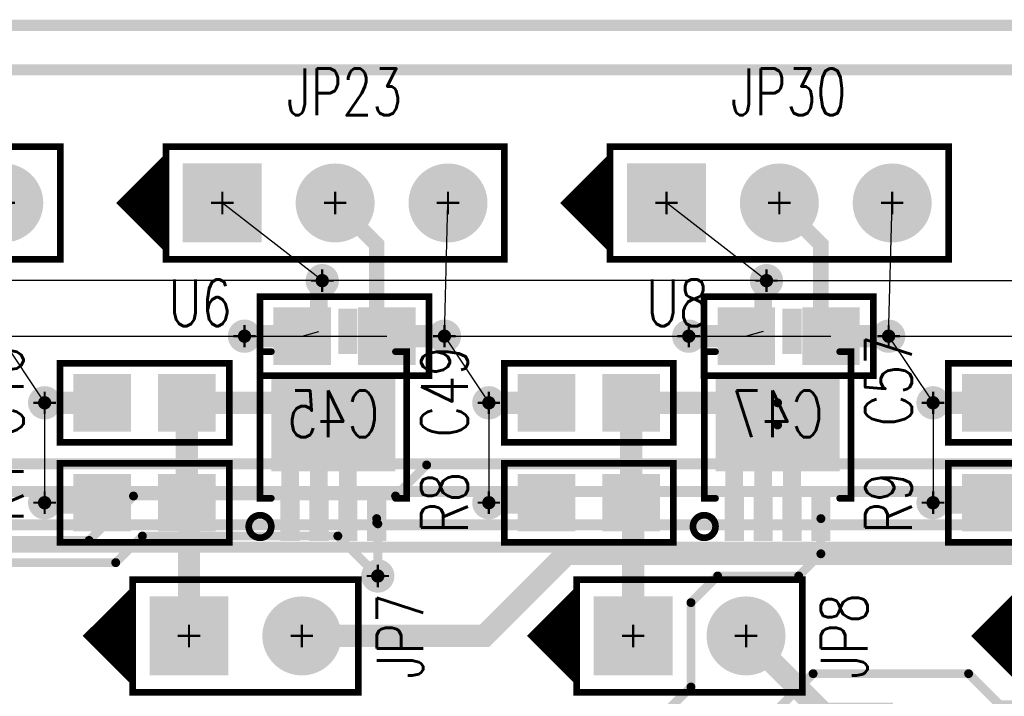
# Model space of a CAD drawing. Extents: x -1 to 210, y -5 to 148.
# Tile 51 of 52: x 158 to 181, y 110 to 125. Entities that reach past the tile are written whole.
import ezdxf
from ezdxf.enums import TextEntityAlignment as Align

# ---------------------------------------------------------------- set-up
doc = ezdxf.new("R2010")
doc.units = 0
for name, pattern in [('POUR_01_-1_0_000000', [2, 1, 1]), ('SIG_12', [2, 1, 1]), ('SIG_121', [2, 1, 1]), ('SIG_15', [2, 1, 1]), ('SIG_17', [2, 1, 1]), ('SIG_215', [2, 1, 1]), ('SIG_216', [2, 1, 1]), ('SIG_217', [2, 1, 1]), ('SIG_218', [2, 1, 1]), ('SIG_224', [2, 1, 1]), ('SIG_225', [2, 1, 1]), ('SIG_226', [2, 1, 1]), ('SIG_227', [2, 1, 1]), ('SIG_3', [2, 1, 1]), ('SIG_52', [2, 1, 1]), ('SIG_9', [2, 1, 1])]:
    doc.linetypes.add(name, pattern=pattern)
for name, color, linetype in [('BOARD_OUTLINE_00', 254, 'CONTINUOUS'), ('COPPER_CUTOUT_03', 112, 'CONTINUOUS'), ('DRIL_NPLTE_THRU_01', 176, 'CONTINUOUS'), ('DRIL_NPLTE_THRU_02', 255, 'CONTINUOUS'), ('DRIL_NPLTE_THRU_03', 106, 'CONTINUOUS'), ('DRIL_NPLTE_THRU_04', 16, 'CONTINUOUS'), ('DRIL_PLTE_THRU_01', 176, 'CONTINUOUS'), ('DRIL_PLTE_THRU_02', 255, 'CONTINUOUS'), ('DRIL_PLTE_THRU_03', 106, 'CONTINUOUS'), ('DRIL_PLTE_THRU_04', 16, 'CONTINUOUS'), ('DRIL_SYMBOL', 254, 'CONTINUOUS'), ('LINK_00', 57, 'CONTINUOUS'), ('PADS_BOT', 1, 'CONTINUOUS'), ('PADS_INNER', 5, 'CONTINUOUS'), ('PADS_TOP', 5, 'CONTINUOUS'), ('PART_BOT_2DLINE_00', 6, 'CONTINUOUS'), ('PART_NAME_01', 4, 'CONTINUOUS'), ('PART_NAME_04', 6, 'CONTINUOUS'), ('PART_TOP_2DLINE_00', 4, 'CONTINUOUS'), ('PART_TOP_2DLINE_01', 4, 'CONTINUOUS'), ('POUR_HEADER_01', 5, 'CONTINUOUS'), ('POUR_HEADER_02', 253, 'CONTINUOUS'), ('POUR_HEADER_03', 112, 'CONTINUOUS'), ('POUR_HEADER_04', 1, 'CONTINUOUS'), ('TRACE_01', 5, 'CONTINUOUS'), ('TRACE_04', 1, 'CONTINUOUS'), ('VIAPTS', 5, 'CONTINUOUS')]:
    doc.layers.add(name, color=color, linetype=linetype)
doc.styles.add('W0$15', font='simplex', dxfattribs={"width": 0.75})

# ---------------------------------------------------------------- blocks, each defined once
blk = doc.blocks.new('BOARD_1')
at = {"layer": 'BOARD_OUTLINE_00', "const_width": 0.254}
blk.add_lwpolyline([(-5, 0), (200, 0), (200, 125), (-5, 125)], close=True, dxfattribs=at)
blk = doc.blocks.new('POUR_HEADER_1')
at = {"layer": 'POUR_HEADER_02', "linetype": 'POUR_01_-1_0_000000', "const_width": 0.25}
blk.add_lwpolyline([(61.25, -2), (168.25, -2), (168.25, -42.75), (183.25, -42.75), (183.25, -48.75), (161.5, -48.75), (161.5, -50.75), (122.75, -50.75)], dxfattribs=at)
blk = doc.blocks.new('POUR_HEADER_2')
at = {"layer": 'POUR_HEADER_02', "linetype": 'POUR_01_-1_0_000000', "const_width": 0.25}
for points in [[(-69.75, 44.5), (38.25, 44.5), (38.25, 3.75), (53.25, 3.75), (53.25, -3.25), (31.5, -3.25), (31.5, -5.25), (-7.25, -5.25)], [(59.75, -68.25), (59.75, 54.75), (-143.25, 54.75)]]:
    blk.add_lwpolyline(points, dxfattribs=at)
blk = doc.blocks.new('POUR_HEADER_4')
at = {"layer": 'POUR_HEADER_03', "linetype": 'POUR_01_-1_0_000000', "const_width": 0.25}
blk.add_lwpolyline([(-19.75, -1.25), (15.75, -1.25), (15.75, -4.75), (25.25, -4.75), (25.25, -61.25), (-2.25, -61.25), (-2.25, -106), (-25.75, -106), (-25.75, -70.75), (-16.75, -70.75), (-16.75, -50.25), (-30.5, -50.25), (-30.5, -40), (-53.25, -40), (-53.25, -46), (-59, -46), (-59, -34.75), (-2.25, -34.75), (-2.25, -52.25), (22, -52.25), (22, -22.5), (0, -22.5), (0, -6.5), (-19.75, -6.5)], close=True, dxfattribs=at)
blk = doc.blocks.new('POUR_HEADER_7')
at = {"layer": 'COPPER_CUTOUT_03', "const_width": 0.25}
blk.add_lwpolyline([(79.125, 28.375), (128.625, 28.375), (128.625, 33.125), (108.875, 33.125), (108.875, 39.625), (145.625, 39.625), (145.625, 36.125), (155.125, 36.125), (155.125, -21.625), (127.625, -21.625), (127.625, -66.375), (90.375, -66.375)], dxfattribs=at)
at = {"layer": 'POUR_HEADER_03', "linetype": 'POUR_01_-1_0_000000', "const_width": 0.25}
blk.add_lwpolyline([(-43, -74.5), (-43, 48.5), (160, 48.5), (160, -74.5)], close=True, dxfattribs=at)
blk = doc.blocks.new('POUR_HEADER_8')
at = {"layer": 'POUR_HEADER_01', "linetype": 'POUR_01_-1_0_000000', "const_width": 0.25}
blk.add_lwpolyline([(0, 0), (203, 0), (203, 123), (0, 123)], close=True, dxfattribs=at)
blk = doc.blocks.new('POUR_HEADER_9')
at = {"layer": 'POUR_HEADER_04', "linetype": 'POUR_01_-1_0_000000', "const_width": 0.25}
blk.add_lwpolyline([(0, 0), (203, 0), (203, 123), (0, 123)], close=True, dxfattribs=at)
blk = doc.blocks.new('SMOOTH_0$15')
at = {"const_width": 0.075}
blk.add_lwpolyline([(-0.0375, 0, 1), (0.0375, 0, 1)], format="xyb", close=True, dxfattribs=at)
blk = doc.blocks.new('PART_BODY_TOP_21')
at = {"layer": 'PART_TOP_2DLINE_00', "const_width": 0.15}
blk.add_lwpolyline([(1.905, -0.889), (1.905, 0.889), (-1.905, 0.889), (-1.905, -0.889)], close=True, dxfattribs=at)
at = {"layer": 'PART_TOP_2DLINE_00'}
for p in [(-1.905, 0.889), (1.905, 0.889), (-1.905, -0.889), (1.905, -0.889)]:
    blk.add_blockref('SMOOTH_0$15', p, dxfattribs=at)
blk = doc.blocks.new('DRIL_HOLE_0')
blk.add_lwpolyline([(0, 0, 1), (0, 0, 1)], format="xyb", close=True)
blk = doc.blocks.new('PAD_0')
blk.add_lwpolyline([(0, 0, 1), (0, 0, 1)], format="xyb", close=True)
blk = doc.blocks.new('PAD_1')
at = {"const_width": 1.2954}
blk.add_lwpolyline([(-0.6477, 0), (0.6477, 0)], dxfattribs=at)
blk = doc.blocks.new('STK_TOP_4')
at = {"layer": 'DRIL_PLTE_THRU_01'}
blk.add_blockref('DRIL_HOLE_0', (0, 0), dxfattribs=at)
at = {"layer": 'DRIL_PLTE_THRU_02'}
blk.add_blockref('DRIL_HOLE_0', (0, 0), dxfattribs=at)
at = {"layer": 'DRIL_PLTE_THRU_03'}
blk.add_blockref('DRIL_HOLE_0', (0, 0), dxfattribs=at)
at = {"layer": 'DRIL_PLTE_THRU_04'}
blk.add_blockref('DRIL_HOLE_0', (0, 0), dxfattribs=at)
at = {"layer": 'PADS_BOT'}
blk.add_blockref('PAD_0', (0, 0), dxfattribs=at)
at = {"layer": 'PADS_INNER'}
blk.add_blockref('PAD_0', (0, 0), dxfattribs=at)
at = {"layer": 'PADS_TOP'}
blk.add_blockref('PAD_1', (0, 0), dxfattribs=at)
blk = doc.blocks.new('SYM_TOP_2')
for name, p in [('PART_BODY_TOP_21', (0, 0)), ('STK_TOP_4', (-0.9525, 0)), ('STK_TOP_4', (0.9525, 0))]:
    blk.add_blockref(name, p)
blk = doc.blocks.new('PART_TOP_24')
blk.add_blockref('SYM_TOP_2', (0, 0))
at = {"layer": 'PART_NAME_01', "style": 'W0$15', "width": 0.75}
blk.add_text('C49', height=1.05, rotation=-90, dxfattribs=at).set_placement((3.25, -0.25), align=Align.MIDDLE_CENTER)
blk = doc.blocks.new('PART_BODY_TOP_26')
at = {"layer": 'PART_TOP_2DLINE_00', "const_width": 0.15}
blk.add_lwpolyline([(-1.27, -1.27), (6.35, -1.27), (6.35, 1.27), (-1.27, 1.27)], close=True, dxfattribs=at)
blk.add_lwpolyline([(-1.27, 1.016), (-2.286, 0), (-1.27, -1.016), (-1.27, 0.889), (-2.159, 0), (-1.397, -0.762), (-1.397, 0.635), (-2.032, 0), (-1.524, -0.508), (-1.524, 0.381), (-1.905, 0), (-1.651, -0.254), (-1.651, 0.127), (-1.778, 0), (-1.651, -0.127)], dxfattribs=at)
at = {"layer": 'PART_TOP_2DLINE_00'}
for p in [(-1.27, 1.27), (6.35, 1.27), (-1.27, 1.016), (-1.27, 0.889), (-1.397, 0.635), (-1.524, 0.381), (-2.286, 0), (-2.159, 0), (-2.032, 0), (-1.905, 0), (-1.778, 0), (-1.651, 0.127), (-1.651, -0.127), (-1.651, -0.254), (-1.524, -0.508), (-1.397, -0.762), (-1.27, -1.016), (-1.27, -1.27), (6.35, -1.27)]:
    blk.add_blockref('SMOOTH_0$15', p, dxfattribs=at)
blk = doc.blocks.new('DRIL_SYMBOL_1')
at = {"layer": 'DRIL_SYMBOL', "const_width": 0.0508}
for points in [[(0, -0.254), (0, 0.254)], [(-0.254, 0), (0.254, 0)]]:
    blk.add_lwpolyline(points, dxfattribs=at)
blk = doc.blocks.new('DRIL_HOLE_1')
at = {"const_width": 0.5}
blk.add_lwpolyline([(-0.25, 0, 1), (0.25, 0, 1)], format="xyb", close=True, dxfattribs=at)
blk.add_blockref('DRIL_SYMBOL_1', (0, 0))
blk = doc.blocks.new('PAD_5')
at = {"const_width": 0.889}
blk.add_lwpolyline([(0, -0.4445, 1), (0, 0.4445, 1)], format="xyb", close=True, dxfattribs=at)
blk = doc.blocks.new('PAD_6')
at = {"const_width": 1.778}
blk.add_lwpolyline([(-0.889, 0), (0.889, 0)], dxfattribs=at)
blk = doc.blocks.new('STK_TOP_8')
at = {"layer": 'DRIL_PLTE_THRU_01'}
blk.add_blockref('DRIL_HOLE_1', (0, 0), dxfattribs=at)
at = {"layer": 'DRIL_PLTE_THRU_02'}
blk.add_blockref('DRIL_HOLE_1', (0, 0), dxfattribs=at)
at = {"layer": 'DRIL_PLTE_THRU_03'}
blk.add_blockref('DRIL_HOLE_1', (0, 0), dxfattribs=at)
at = {"layer": 'DRIL_PLTE_THRU_04'}
blk.add_blockref('DRIL_HOLE_1', (0, 0), dxfattribs=at)
at = {"layer": 'PADS_BOT'}
blk.add_blockref('PAD_6', (0, 0), dxfattribs=at)
at = {"layer": 'PADS_INNER'}
blk.add_blockref('PAD_5', (0, 0), dxfattribs=at)
at = {"layer": 'PADS_TOP'}
blk.add_blockref('PAD_6', (0, 0), dxfattribs=at)
blk = doc.blocks.new('STK_TOP_9')
at = {"layer": 'DRIL_PLTE_THRU_01'}
blk.add_blockref('DRIL_HOLE_1', (0, 0), dxfattribs=at)
at = {"layer": 'DRIL_PLTE_THRU_02'}
blk.add_blockref('DRIL_HOLE_1', (0, 0), dxfattribs=at)
at = {"layer": 'DRIL_PLTE_THRU_03'}
blk.add_blockref('DRIL_HOLE_1', (0, 0), dxfattribs=at)
at = {"layer": 'DRIL_PLTE_THRU_04'}
blk.add_blockref('DRIL_HOLE_1', (0, 0), dxfattribs=at)
at = {"layer": 'PADS_BOT'}
blk.add_blockref('PAD_5', (0, 0), dxfattribs=at)
at = {"layer": 'PADS_INNER'}
blk.add_blockref('PAD_5', (0, 0), dxfattribs=at)
at = {"layer": 'PADS_TOP'}
blk.add_blockref('PAD_5', (0, 0), dxfattribs=at)
blk = doc.blocks.new('SYM_TOP_7')
for name, p in [('PART_BODY_TOP_26', (0, 0)), ('STK_TOP_8', (0, 0)), ('STK_TOP_9', (2.54, 0)), ('STK_TOP_9', (5.08, 0))]:
    blk.add_blockref(name, p)
blk = doc.blocks.new('PART_TOP_88')
blk.add_blockref('SYM_TOP_7', (0, 0))
at = {"layer": 'PART_NAME_01', "style": 'W0$15', "width": 0.75}
blk.add_text('JP25', height=1.05, dxfattribs=at).set_placement((2.5, 2.5), align=Align.MIDDLE_CENTER)
blk = doc.blocks.new('PART_TOP_111')
blk.add_blockref('SYM_TOP_2', (0, 0))
at = {"layer": 'PART_NAME_01', "style": 'W0$15', "width": 0.75}
blk.add_text('R8', height=1.05, rotation=90, dxfattribs=at).set_placement((-3.25, 0), align=Align.MIDDLE_CENTER)
blk = doc.blocks.new('PART_BODY_BOT_21')
at = {"layer": 'PART_BOT_2DLINE_00', "const_width": 0.15}
blk.add_lwpolyline([(1.905, -0.889), (1.905, 0.889), (-1.905, 0.889), (-1.905, -0.889)], close=True, dxfattribs=at)
at = {"layer": 'PART_BOT_2DLINE_00'}
for p in [(-1.905, 0.889), (1.905, 0.889), (-1.905, -0.889), (1.905, -0.889)]:
    blk.add_blockref('SMOOTH_0$15', p, dxfattribs=at)
blk = doc.blocks.new('STK_BOT_4')
at = {"layer": 'DRIL_PLTE_THRU_01'}
blk.add_blockref('DRIL_HOLE_0', (0, 0), dxfattribs=at)
at = {"layer": 'DRIL_PLTE_THRU_02'}
blk.add_blockref('DRIL_HOLE_0', (0, 0), dxfattribs=at)
at = {"layer": 'DRIL_PLTE_THRU_03'}
blk.add_blockref('DRIL_HOLE_0', (0, 0), dxfattribs=at)
at = {"layer": 'DRIL_PLTE_THRU_04'}
blk.add_blockref('DRIL_HOLE_0', (0, 0), dxfattribs=at)
at = {"layer": 'PADS_BOT'}
blk.add_blockref('PAD_1', (0, 0), dxfattribs=at)
at = {"layer": 'PADS_INNER'}
blk.add_blockref('PAD_0', (0, 0), dxfattribs=at)
at = {"layer": 'PADS_TOP'}
blk.add_blockref('PAD_0', (0, 0), dxfattribs=at)
blk = doc.blocks.new('SYM_BOT_2')
for name, p in [('PART_BODY_BOT_21', (0, 0)), ('STK_BOT_4', (-0.9525, 0)), ('STK_BOT_4', (0.9525, 0))]:
    blk.add_blockref(name, p)
blk = doc.blocks.new('PART_BOT_226')
blk.add_blockref('SYM_BOT_2', (0, 0))
at = {"layer": 'PART_NAME_04', "style": 'W0$15', "width": 0.75}
blk.add_text('C45', height=1.05, rotation=180, dxfattribs=at).set_placement((-0.25, 1.75), align=Align.MIDDLE_CENTER)
blk = doc.blocks.new('PART_TOP_227')
blk.add_blockref('SYM_TOP_2', (0, 0))
at = {"layer": 'PART_NAME_01', "style": 'W0$15', "width": 0.75}
blk.add_text('C57', height=1.05, rotation=-90, dxfattribs=at).set_placement((3.25, -0.5), align=Align.MIDDLE_CENTER)
blk = doc.blocks.new('PART_BOT_228')
blk.add_blockref('SYM_BOT_2', (0, 0))
at = {"layer": 'PART_NAME_04', "style": 'W0$15', "width": 0.75}
blk.add_text('C47', height=1.05, rotation=180, dxfattribs=at).set_placement((-0.25, 1.75), align=Align.MIDDLE_CENTER)
blk = doc.blocks.new('PART_TOP_230')
blk.add_blockref('SYM_TOP_2', (0, 0))
at = {"layer": 'PART_NAME_01', "style": 'W0$15', "width": 0.75}
blk.add_text('C46', height=1.05, rotation=-90, dxfattribs=at).set_placement((3.25, -0.25), align=Align.MIDDLE_CENTER)
blk = doc.blocks.new('PART_BODY_TOP_24')
at = {"layer": 'PART_TOP_2DLINE_00', "const_width": 0.15}
blk.add_lwpolyline([(-1.27, -1.27), (3.81, -1.27), (3.81, 1.27), (-1.27, 1.27)], close=True, dxfattribs=at)
blk.add_lwpolyline([(-1.27, 1.016), (-2.286, 0), (-1.27, -1.016), (-1.27, 0.889), (-2.159, 0), (-1.397, -0.762), (-1.397, 0.635), (-2.032, 0), (-1.524, -0.508), (-1.524, 0.381), (-1.905, 0), (-1.651, -0.254), (-1.651, 0.127), (-1.778, 0), (-1.651, -0.127)], dxfattribs=at)
at = {"layer": 'PART_TOP_2DLINE_00'}
for p in [(-1.27, 1.27), (3.81, 1.27), (-1.27, 1.016), (-1.27, 0.889), (-1.397, 0.635), (-1.524, 0.381), (-2.286, 0), (-2.159, 0), (-2.032, 0), (-1.905, 0), (-1.778, 0), (-1.651, 0.127), (-1.651, -0.127), (-1.651, -0.254), (-1.524, -0.508), (-1.397, -0.762), (-1.27, -1.016), (-1.27, -1.27), (3.81, -1.27)]:
    blk.add_blockref('SMOOTH_0$15', p, dxfattribs=at)
blk = doc.blocks.new('SYM_TOP_5')
for name, p in [('PART_BODY_TOP_24', (0, 0)), ('STK_TOP_8', (0, 0)), ('STK_TOP_9', (2.54, 0))]:
    blk.add_blockref(name, p)
blk = doc.blocks.new('PART_TOP_231')
blk.add_blockref('SYM_TOP_5', (0, 0))
at = {"layer": 'PART_NAME_01', "style": 'W0$15', "width": 0.75}
blk.add_text('JP15', height=1.05, rotation=90, dxfattribs=at).set_placement((4.75, 0), align=Align.MIDDLE_CENTER)
blk = doc.blocks.new('PART_TOP_236')
blk.add_blockref('SYM_TOP_5', (0, 0))
at = {"layer": 'PART_NAME_01', "style": 'W0$15', "width": 0.75}
blk.add_text('JP7', height=1.05, rotation=90, dxfattribs=at).set_placement((4.75, 0), align=Align.MIDDLE_CENTER)
blk = doc.blocks.new('PART_TOP_237')
blk.add_blockref('SYM_TOP_5', (0, 0))
at = {"layer": 'PART_NAME_01', "style": 'W0$15', "width": 0.75}
blk.add_text('JP8', height=1.05, rotation=90, dxfattribs=at).set_placement((4.75, 0), align=Align.MIDDLE_CENTER)
blk = doc.blocks.new('PART_TOP_238')
blk.add_blockref('SYM_TOP_7', (0, 0))
at = {"layer": 'PART_NAME_01', "style": 'W0$15', "width": 0.75}
blk.add_text('JP23', height=1.05, dxfattribs=at).set_placement((2.75, 2.5), align=Align.MIDDLE_CENTER)
blk = doc.blocks.new('PART_TOP_239')
blk.add_blockref('SYM_TOP_7', (0, 0))
at = {"layer": 'PART_NAME_01', "style": 'W0$15', "width": 0.75}
blk.add_text('JP30', height=1.05, dxfattribs=at).set_placement((2.75, 2.5), align=Align.MIDDLE_CENTER)
blk = doc.blocks.new('PART_BODY_TOP_33')
at = {"layer": 'PART_TOP_2DLINE_00', "const_width": 0.15}
blk.add_lwpolyline([(-1.905, -2.286, 1), (-1.397, -2.286, 1)], format="xyb", close=True, dxfattribs=at)
at = {"layer": 'PART_TOP_2DLINE_01', "const_width": 0.15}
for points in [[(-1.397, -1.651), (-1.651, -1.651), (-1.651, 1.651), (-1.397, 1.651)], [(1.397, 1.651), (1.651, 1.651), (1.651, -1.651), (1.397, -1.651)]]:
    blk.add_lwpolyline(points, dxfattribs=at)
at = {"layer": 'PART_TOP_2DLINE_01'}
for p in [(-1.651, 1.651), (-1.397, 1.651), (1.397, 1.651), (1.651, 1.651), (-1.651, -1.651), (-1.397, -1.651), (1.397, -1.651), (1.651, -1.651)]:
    blk.add_blockref('SMOOTH_0$15', p, dxfattribs=at)
blk = doc.blocks.new('PAD_14')
at = {"const_width": 0.432}
blk.add_lwpolyline([(-0.508, 0), (0.508, 0)], dxfattribs=at)
blk = doc.blocks.new('STK_TOP_19')
at = {"layer": 'DRIL_NPLTE_THRU_01'}
blk.add_blockref('DRIL_HOLE_0', (0, 0), dxfattribs=at)
at = {"layer": 'DRIL_NPLTE_THRU_02'}
blk.add_blockref('DRIL_HOLE_0', (0, 0), dxfattribs=at)
at = {"layer": 'DRIL_NPLTE_THRU_03'}
blk.add_blockref('DRIL_HOLE_0', (0, 0), dxfattribs=at)
at = {"layer": 'DRIL_NPLTE_THRU_04'}
blk.add_blockref('DRIL_HOLE_0', (0, 0), dxfattribs=at)
at = {"layer": 'PADS_BOT'}
blk.add_blockref('PAD_0', (0, 0), dxfattribs=at)
at = {"layer": 'PADS_INNER'}
blk.add_blockref('PAD_0', (0, 0), dxfattribs=at)
at = {"layer": 'PADS_TOP', "rotation": 90}
blk.add_blockref('PAD_14', (0, 0), dxfattribs=at)
blk = doc.blocks.new('PAD_15')
at = {"const_width": 2.083}
blk.add_lwpolyline([(-1.397, 0), (1.397, 0)], dxfattribs=at)
blk = doc.blocks.new('STK_TOP_20')
at = {"layer": 'DRIL_NPLTE_THRU_01'}
blk.add_blockref('DRIL_HOLE_0', (0, 0), dxfattribs=at)
at = {"layer": 'DRIL_NPLTE_THRU_02'}
blk.add_blockref('DRIL_HOLE_0', (0, 0), dxfattribs=at)
at = {"layer": 'DRIL_NPLTE_THRU_03'}
blk.add_blockref('DRIL_HOLE_0', (0, 0), dxfattribs=at)
at = {"layer": 'DRIL_NPLTE_THRU_04'}
blk.add_blockref('DRIL_HOLE_0', (0, 0), dxfattribs=at)
at = {"layer": 'PADS_BOT'}
blk.add_blockref('PAD_0', (0, 0), dxfattribs=at)
at = {"layer": 'PADS_INNER'}
blk.add_blockref('PAD_0', (0, 0), dxfattribs=at)
at = {"layer": 'PADS_TOP'}
blk.add_blockref('PAD_15', (0, 0), dxfattribs=at)
blk = doc.blocks.new('SYM_TOP_14')
for name, p in [('STK_TOP_19', (-0.975, 2.1082)), ('STK_TOP_19', (-0.325, 2.1082)), ('STK_TOP_19', (0.325, 2.1082)), ('STK_TOP_19', (0.975, 2.1082)), ('PART_BODY_TOP_33', (0, 0)), ('STK_TOP_20', (0, 0)), ('STK_TOP_19', (-0.975, -2.1082)), ('STK_TOP_19', (-0.325, -2.1082)), ('STK_TOP_19', (0.325, -2.1082)), ('STK_TOP_19', (0.975, -2.1082))]:
    blk.add_blockref(name, p)
blk = doc.blocks.new('PART_TOP_243')
blk.add_blockref('SYM_TOP_14', (0, 0))
at = {"layer": 'PART_NAME_01', "style": 'W0$15', "width": 0.75}
blk.add_text('U6', height=1.05, dxfattribs=at).set_placement((-3, 2.75), align=Align.MIDDLE_CENTER)
blk = doc.blocks.new('PART_TOP_244')
blk.add_blockref('SYM_TOP_14', (0, 0))
at = {"layer": 'PART_NAME_01', "style": 'W0$15', "width": 0.75}
blk.add_text('U8', height=1.05, dxfattribs=at).set_placement((-2.25, 2.75), align=Align.MIDDLE_CENTER)
blk = doc.blocks.new('PART_TOP_248')
blk.add_blockref('SYM_TOP_2', (0, 0))
at = {"layer": 'PART_NAME_01', "style": 'W0$15', "width": 0.75}
blk.add_text('R4', height=1.05, rotation=90, dxfattribs=at).set_placement((-3.25, 0.25), align=Align.MIDDLE_CENTER)
blk = doc.blocks.new('PART_TOP_249')
blk.add_blockref('SYM_TOP_2', (0, 0))
at = {"layer": 'PART_NAME_01', "style": 'W0$15', "width": 0.75}
blk.add_text('R9', height=1.05, rotation=90, dxfattribs=at).set_placement((-3.25, 0), align=Align.MIDDLE_CENTER)
blk = doc.blocks.new('SMOOTH_0$2')
at = {"const_width": 0.1}
blk.add_lwpolyline([(-0.05, 0, 1), (0.05, 0, 1)], format="xyb", close=True, dxfattribs=at)
blk = doc.blocks.new('SMOOTH_0$5')
at = {"const_width": 0.25}
blk.add_lwpolyline([(-0.125, 0, 1), (0.125, 0, 1)], format="xyb", close=True, dxfattribs=at)
blk = doc.blocks.new('SMOOTH_0$4')
at = {"const_width": 0.2}
blk.add_lwpolyline([(-0.1, 0, 1), (0.1, 0, 1)], format="xyb", close=True, dxfattribs=at)
blk = doc.blocks.new('SMOOTH_0$35')
at = {"const_width": 0.175}
blk.add_lwpolyline([(-0.0875, 0, 1), (0.0875, 0, 1)], format="xyb", close=True, dxfattribs=at)
blk = doc.blocks.new('DRIL_SYMBOL_0$3')
at = {"layer": 'DRIL_SYMBOL', "const_width": 0.0508}
for points in [[(0, -0.254), (0, 0.254)], [(-0.254, 0), (0.254, 0)]]:
    blk.add_lwpolyline(points, dxfattribs=at)
blk = doc.blocks.new('DRIL_HOLE_0$3')
at = {"const_width": 0.15}
blk.add_lwpolyline([(-0.075, 0, 1), (0.075, 0, 1)], format="xyb", close=True, dxfattribs=at)
blk.add_blockref('DRIL_SYMBOL_0$3', (0, 0))
blk = doc.blocks.new('PAD_34')
at = {"const_width": 0.375}
blk.add_lwpolyline([(0, -0.1875, 1), (0, 0.1875, 1)], format="xyb", close=True, dxfattribs=at)
blk = doc.blocks.new('STK_TOP_3')
at = {"layer": 'DRIL_PLTE_THRU_01'}
blk.add_blockref('DRIL_HOLE_0$3', (0, 0), dxfattribs=at)
at = {"layer": 'DRIL_PLTE_THRU_02'}
blk.add_blockref('DRIL_HOLE_0$3', (0, 0), dxfattribs=at)
at = {"layer": 'DRIL_PLTE_THRU_03'}
blk.add_blockref('DRIL_HOLE_0$3', (0, 0), dxfattribs=at)
at = {"layer": 'DRIL_PLTE_THRU_04'}
blk.add_blockref('DRIL_HOLE_0$3', (0, 0), dxfattribs=at)
at = {"layer": 'PADS_BOT'}
blk.add_blockref('PAD_34', (0, 0), dxfattribs=at)
at = {"layer": 'PADS_INNER'}
blk.add_blockref('PAD_34', (0, 0), dxfattribs=at)
at = {"layer": 'PADS_TOP'}
blk.add_blockref('PAD_34', (0, 0), dxfattribs=at)
blk = doc.blocks.new('SYM_TOP_1')
blk.add_blockref('STK_TOP_3', (0, 0))

msp = doc.modelspace()

# ---------------------------------------------------------------- linework, layer by layer
at = {"layer": 'LINK_00', "linetype": 'SIG_17'}
for p, q in [((165.25, 119.25), (163, 121)), ((175.25, 119.25), (173, 121)), ((165.25, 119.25), (155.25, 119.25)), ((175.25, 119.25), (165.25, 119.25)), ((175.25, 119.25), (185.25, 119.25)), ((164.798, 118), (165.175, 118.108)), ((175.175, 118.108), (174.798, 118))]:
    msp.add_line(p, q, dxfattribs=at)
at = {"layer": 'LINK_00', "linetype": 'SIG_15'}
for p, q in [((168, 118), (168.08, 121)), ((178, 118), (178.08, 121)), ((158, 118), (159, 116.5)), ((158, 118), (166.702, 118)), ((168, 118), (176.702, 118)), ((168, 118), (169, 116.5)), ((178, 118), (188, 118)), ((178, 118), (179, 116.5)), ((159, 116.5), (159, 114.25)), ((169, 116.5), (169, 114.25)), ((179, 116.5), (179, 114.25))]:
    msp.add_line(p, q, dxfattribs=at)
at = {"layer": 'TRACE_01', "linetype": 'SIG_216', "const_width": 0.35}
msp.add_lwpolyline([(165.54, 121), (166.475, 120.065), (166.475, 118.108)], dxfattribs=at)
at = {"layer": 'TRACE_01', "linetype": 'SIG_218', "const_width": 0.35}
msp.add_lwpolyline([(175.54, 121), (176.475, 120.065), (176.475, 118.108)], dxfattribs=at)
at = {"layer": 'TRACE_01', "linetype": 'SIG_17', "const_width": 0.4}
for points in [[(165.175, 118.108), (165.175, 119.175), (165.25, 119.25)], [(175.175, 118.108), (175.175, 119.175), (175.25, 119.25)], [(163.5, 118), (164.525, 118), (164.525, 118.108)], [(173.5, 118), (174.525, 118), (174.525, 118.108)]]:
    msp.add_lwpolyline(points, dxfattribs=at)
at = {"layer": 'TRACE_01', "linetype": 'SIG_15', "const_width": 0.5}
for points in [[(159, 116.5), (160.298, 116.5)], [(169, 116.5), (170.298, 116.5)], [(179, 116.5), (180.298, 116.5)], [(159, 114.25), (160.298, 114.25)], [(169, 114.25), (170.298, 114.25)], [(179, 114.25), (180.298, 114.25)]]:
    msp.add_lwpolyline(points, dxfattribs=at)
at = {"layer": 'TRACE_01', "linetype": 'SIG_215'}
for points, const_width in [([(162.202, 116.5), (162.202, 114.25)], 0.5), ([(162.202, 116.5), (165.5, 116.5), (165.5, 116)], 0.5), ([(164.525, 113.892), (164.525, 116), (165.175, 116)], 0.4), ([(165.175, 113.892), (165.175, 116)], 0.4), ([(165.175, 116), (165.5, 116)], 0.4), ([(165.5, 116), (165.825, 116), (165.825, 113.892)], 0.4), ([(162.202, 114.25), (162.25, 114.25), (162.25, 111.25)], 0.5)]:
    msp.add_lwpolyline(points, dxfattribs=dict(at, const_width=const_width))
at = {"layer": 'TRACE_01', "linetype": 'SIG_217'}
for points, const_width in [([(172.202, 116.5), (172.202, 114.25)], 0.5), ([(172.202, 116.5), (175.5, 116.5)], 0.5), ([(175.5, 116), (175.5, 116.5)], 0.2), ([(174.525, 113.892), (174.525, 116), (175.175, 116)], 0.4), ([(175.175, 113.892), (175.175, 116)], 0.4), ([(175.175, 116), (175.5, 116)], 0.4), ([(175.5, 116), (175.825, 116), (175.825, 113.892)], 0.4), ([(172.202, 114.25), (172.25, 114.25), (172.25, 111.25)], 0.5)]:
    msp.add_lwpolyline(points, dxfattribs=dict(at, const_width=const_width))
at = {"layer": 'TRACE_01', "linetype": 'SIG_226', "const_width": 0.2}
msp.add_lwpolyline([(158.845, 108), (158.845, 108.695), (159.7, 109.55), (173, 109.55), (173.55, 110.1), (173.55, 112), (174.15, 112.6), (175.975, 112.6), (176.475, 113.1), (176.475, 113.892)], dxfattribs=at)
at = {"layer": 'TRACE_01', "linetype": 'SIG_227', "const_width": 0.2}
msp.add_lwpolyline([(162.655, 104.54), (162.655, 107.8), (163.955, 109.1), (175, 109.1), (176.3, 110.4), (179.8, 110.4), (180.5, 109.7), (183.15, 109.7), (183.55, 110.1), (183.55, 112), (184.15, 112.6), (185.975, 112.6), (186.475, 113.1), (186.475, 113.892)], dxfattribs=at)
at = {"layer": 'TRACE_01', "linetype": 'SIG_225', "const_width": 0.2}
msp.add_lwpolyline([(166.475, 113.892), (166.475, 113.8), (166.5, 113.775), (166.5, 112.6)], dxfattribs=at)
at = {"layer": 'TRACE_04', "linetype": 'SIG_17', "const_width": 0.5}
for points in [[(163.5, 118), (164.798, 118)], [(173.5, 118), (174.798, 118)]]:
    msp.add_lwpolyline(points, dxfattribs=at)
at = {"layer": 'TRACE_04', "linetype": 'SIG_15', "const_width": 0.5}
for points in [[(166.702, 118), (168, 118)], [(178, 118), (176.702, 118)]]:
    msp.add_lwpolyline(points, dxfattribs=at)
at = {"layer": 'TRACE_04', "linetype": 'SIG_3', "const_width": 0.2}
msp.add_lwpolyline([(25.1, 95.7), (28.2, 95.7), (31.7, 99.2), (39.9, 99.2), (43, 102.3), (47.6, 102.3), (50, 104.7), (55.2, 104.7), (57.5, 107), (57.5, 111.8), (59.1, 113.4), (160, 113.4), (161, 114.4), (166.9, 114.4), (167.6, 115.1), (195.8, 115.1)], dxfattribs=at)
at = {"layer": 'TRACE_04', "linetype": 'SIG_225', "const_width": 0.2}
for points in [[(32.2, 98.4), (40.1, 98.4), (43.4, 101.7), (47.9, 101.7), (50.4, 104.2), (55.7, 104.2), (58, 106.5), (58, 111.6), (59.3, 112.9), (160.6, 112.9), (161.2, 113.5)], [(166.5, 112.6), (165.6, 113.5), (161.2, 113.5)]]:
    msp.add_lwpolyline(points, dxfattribs=at)
at = {"layer": 'TRACE_04', "linetype": 'SIG_224', "const_width": 0.5}
msp.add_lwpolyline([(164.79, 111.25), (168.9, 111.25), (170.75, 113.1), (185.1, 113.1)], dxfattribs=at)
at = {"layer": 'TRACE_04', "linetype": 'SIG_121', "const_width": 0.5}
msp.add_lwpolyline([(178.1, 109.5), (176.54, 109.5), (174.79, 111.25)], dxfattribs=at)

# ---------------------------------------------------------------- block references
for name, p in [('BOARD_1', (5, 0)), ('PART_TOP_88', (153, 121)), ('PART_TOP_238', (163, 121)), ('PART_TOP_239', (173, 121)), ('PART_TOP_243', (165.5, 116)), ('PART_TOP_244', (175.5, 116)), ('PART_TOP_248', (161.25, 114.25)), ('PART_TOP_111', (171.25, 114.25)), ('PART_TOP_249', (181.25, 114.25)), ('PART_TOP_236', (162.25, 111.25)), ('PART_TOP_237', (172.25, 111.25)), ('PART_TOP_231', (182.25, 111.25))]:
    msp.add_blockref(name, p)
at = {"linetype": 'SIG_15'}
msp.add_blockref('POUR_HEADER_2', (144.25, 69.25), dxfattribs=at)
at = {"linetype": 'SIG_17'}
msp.add_blockref('POUR_HEADER_7', (44, 75.5), dxfattribs=at)
at = {"linetype": 'SIG_12'}
for name in ['POUR_HEADER_8', 'POUR_HEADER_9']:
    msp.add_blockref(name, (1, 1), dxfattribs=at)
at = {"xscale": -1, "rotation": -180}
for name, p in [('PART_BOT_226', (165.75, 118)), ('PART_BOT_228', (175.75, 118))]:
    msp.add_blockref(name, p, dxfattribs=at)
at = {"rotation": 180}
for name, p in [('PART_TOP_227', (181.25, 116.5)), ('PART_TOP_230', (161.25, 116.5)), ('PART_TOP_24', (171.25, 116.5))]:
    msp.add_blockref(name, p, dxfattribs=at)
at = {"linetype": 'SIG_9'}
msp.add_blockref('POUR_HEADER_1', (13.75, 115.25), dxfattribs=at)
at = {"linetype": 'SIG_52'}
msp.add_blockref('POUR_HEADER_4', (173.25, 115.75), dxfattribs=at)
at = {"layer": 'TRACE_01'}
for name, p in [('SMOOTH_0$35', (165.54, 121)), ('SMOOTH_0$35', (175.54, 121)), ('SMOOTH_0$35', (166.475, 120.065)), ('SMOOTH_0$35', (176.475, 120.065)), ('SMOOTH_0$4', (165.175, 119.175)), ('SMOOTH_0$4', (165.25, 119.25)), ('SMOOTH_0$4', (175.175, 119.175)), ('SMOOTH_0$4', (175.25, 119.25)), ('SMOOTH_0$4', (163.5, 118)), ('SMOOTH_0$4', (164.525, 118.108)), ('SMOOTH_0$4', (164.525, 118)), ('SMOOTH_0$4', (165.175, 118.108)), ('SMOOTH_0$35', (166.475, 118.108)), ('SMOOTH_0$4', (173.5, 118)), ('SMOOTH_0$4', (174.525, 118.108)), ('SMOOTH_0$4', (174.525, 118)), ('SMOOTH_0$4', (175.175, 118.108)), ('SMOOTH_0$35', (176.475, 118.108)), ('SMOOTH_0$5', (159, 116.5)), ('SMOOTH_0$5', (160.298, 116.5)), ('SMOOTH_0$5', (162.202, 116.5)), ('SMOOTH_0$5', (162.202, 116.5)), ('SMOOTH_0$5', (165.5, 116.5)), ('SMOOTH_0$5', (169, 116.5)), ('SMOOTH_0$5', (170.298, 116.5)), ('SMOOTH_0$5', (172.202, 116.5)), ('SMOOTH_0$5', (172.202, 116.5)), ('SMOOTH_0$5', (175.5, 116.5)), ('SMOOTH_0$2', (175.5, 116.5)), ('SMOOTH_0$5', (179, 116.5)), ('SMOOTH_0$5', (180.298, 116.5)), ('SMOOTH_0$4', (164.525, 116)), ('SMOOTH_0$4', (165.175, 116)), ('SMOOTH_0$4', (165.175, 116)), ('SMOOTH_0$4', (165.175, 116)), ('SMOOTH_0$5', (165.5, 116)), ('SMOOTH_0$4', (165.5, 116)), ('SMOOTH_0$4', (165.5, 116)), ('SMOOTH_0$4', (165.825, 116)), ('SMOOTH_0$4', (174.525, 116)), ('SMOOTH_0$4', (175.175, 116)), ('SMOOTH_0$4', (175.175, 116)), ('SMOOTH_0$4', (175.175, 116)), ('SMOOTH_0$4', (175.5, 116)), ('SMOOTH_0$4', (175.5, 116)), ('SMOOTH_0$4', (175.825, 116)), ('SMOOTH_0$2', (175.5, 116)), ('SMOOTH_0$5', (159, 114.25)), ('SMOOTH_0$5', (160.298, 114.25)), ('SMOOTH_0$5', (162.202, 114.25)), ('SMOOTH_0$5', (162.202, 114.25)), ('SMOOTH_0$5', (162.25, 114.25)), ('SMOOTH_0$5', (169, 114.25)), ('SMOOTH_0$5', (170.298, 114.25)), ('SMOOTH_0$5', (172.202, 114.25)), ('SMOOTH_0$5', (172.202, 114.25)), ('SMOOTH_0$5', (172.25, 114.25)), ('SMOOTH_0$5', (179, 114.25)), ('SMOOTH_0$5', (180.298, 114.25)), ('SMOOTH_0$4', (164.525, 113.892)), ('SMOOTH_0$4', (165.175, 113.892)), ('SMOOTH_0$4', (165.825, 113.892)), ('SMOOTH_0$2', (166.475, 113.892)), ('SMOOTH_0$4', (174.525, 113.892)), ('SMOOTH_0$4', (175.175, 113.892)), ('SMOOTH_0$4', (175.825, 113.892)), ('SMOOTH_0$2', (176.475, 113.892)), ('SMOOTH_0$2', (166.475, 113.8)), ('SMOOTH_0$2', (166.5, 113.775)), ('SMOOTH_0$2', (176.475, 113.1)), ('SMOOTH_0$2', (166.5, 112.6)), ('SMOOTH_0$2', (174.15, 112.6)), ('SMOOTH_0$2', (175.975, 112.6)), ('SMOOTH_0$2', (173.55, 112)), ('SMOOTH_0$5', (162.25, 111.25)), ('SMOOTH_0$5', (172.25, 111.25)), ('SMOOTH_0$2', (176.3, 110.4)), ('SMOOTH_0$2', (179.8, 110.4)), ('SMOOTH_0$2', (173.55, 110.1))]:
    msp.add_blockref(name, p, dxfattribs=at)
at = {"layer": 'TRACE_04'}
for name, p in [('SMOOTH_0$5', (163.5, 118)), ('SMOOTH_0$5', (164.798, 118)), ('SMOOTH_0$5', (166.702, 118)), ('SMOOTH_0$5', (168, 118)), ('SMOOTH_0$5', (173.5, 118)), ('SMOOTH_0$5', (174.798, 118)), ('SMOOTH_0$5', (176.702, 118)), ('SMOOTH_0$5', (178, 118)), ('SMOOTH_0$2', (167.6, 115.1)), ('SMOOTH_0$2', (161, 114.4)), ('SMOOTH_0$2', (166.9, 114.4)), ('SMOOTH_0$2', (160, 113.4)), ('SMOOTH_0$2', (161.2, 113.5)), ('SMOOTH_0$2', (161.2, 113.5)), ('SMOOTH_0$2', (165.6, 113.5)), ('SMOOTH_0$5', (170.75, 113.1)), ('SMOOTH_0$2', (160.6, 112.9)), ('SMOOTH_0$2', (166.5, 112.6)), ('SMOOTH_0$5', (164.79, 111.25)), ('SMOOTH_0$5', (168.9, 111.25)), ('SMOOTH_0$5', (174.79, 111.25))]:
    msp.add_blockref(name, p, dxfattribs=at)
at = {"layer": 'VIAPTS', "linetype": 'SIG_17'}
for p in [(165.25, 119.25), (175.25, 119.25), (163.5, 118), (173.5, 118)]:
    msp.add_blockref('SYM_TOP_1', p, dxfattribs=at)
at = {"layer": 'VIAPTS', "linetype": 'SIG_15'}
for p in [(168, 118), (178, 118), (159, 116.5), (169, 116.5), (179, 116.5), (159, 114.25), (169, 114.25), (179, 114.25)]:
    msp.add_blockref('SYM_TOP_1', p, dxfattribs=at)
at = {"layer": 'VIAPTS', "linetype": 'SIG_225'}
msp.add_blockref('SYM_TOP_1', (166.5, 112.6), dxfattribs=at)

doc.saveas('drawing.dxf')
